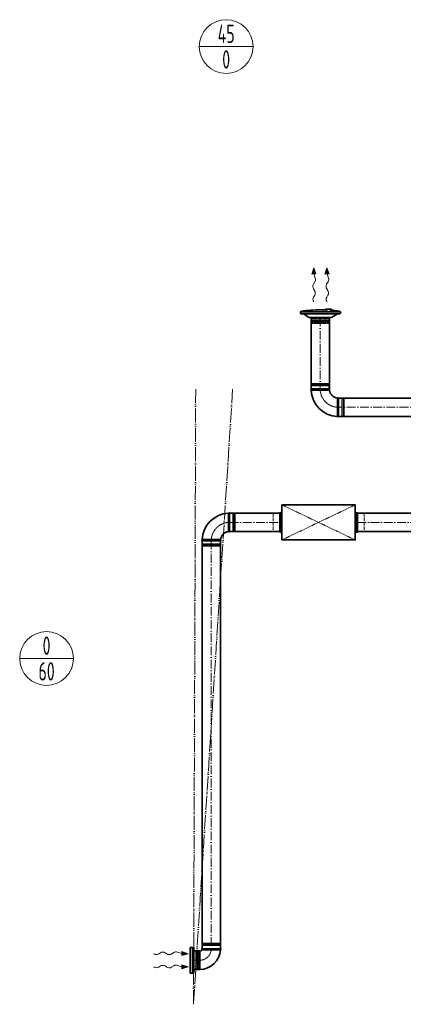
# Model space of a CAD drawing. Header units: millimetres. Extents: x -20688 to 44066, y -7315 to 67290.
# Tile 11 of 75: x 14404 to 17020, y -7315 to -603. Entities that reach past the tile are written whole.
import ezdxf
from ezdxf.enums import TextEntityAlignment as Align

# ---------------------------------------------------------------- set-up
doc = ezdxf.new("R2010")
doc.units = ezdxf.units.MM
for name, pattern in [('ACAD_ISO02W100', [15, 12, -3]), ('ACAD_ISO05W100', [33, 24, -3, 0, -3, 0, -3]), ('ACAD_ISO10W100', [18, 12, -3, 0, -3])]:
    doc.linetypes.add(name, pattern=pattern)
for name, color, linetype, lineweight in [('VZT_01 SUP (PŘÍVOD) - OBRYS', 5, 'Continuous', 35), ('VZT_02 SUP (PŘÍVOD) - OSA', 5, 'ACAD_ISO10W100', 5), ('VZT_05 ETA (ODVOD) - OBRYS', 6, 'Continuous', 35), ('VZT_06 ETA (ODVOD) - OSA', 6, 'ACAD_ISO10W100', 5), ('VZT_30 DISTRIBUČNÍ PRVKY - OBRYS', 1, 'Continuous', 35), ('VZT_33 DISTRIBUČNÍ PRVKY - SKRYTÉ', 8, 'ACAD_ISO02W100', 5), ('VZT_35 TLUMIČE HLUKU - OBRYS', 1, 'Continuous', 35), ('VZT_36 TLUMIČE HLUKU - OSA', 1, 'ACAD_ISO10W100', 5), ('VZT_37 TLUMIČE HLUKU - DETAIL', 8, 'ACAD_ISO02W100', 5), ('VZT_52 POPIS - DISTRIBUCE', 7, 'Continuous', 5), ('VZT_POŽADAVKY NA STAVBU - PODHLEDY', 4, 'ACAD_ISO05W100', 5)]:
    doc.layers.add(name, color=color, linetype=linetype, lineweight=lineweight)
for name, color, linetype, lineweight, plot in [('VZT_03 SUP (PŘÍVOD) - NETISK', 8, 'ACAD_ISO02W100', 5, False), ('VZT_07 ETA (ODVOD) - NETISK', 8, 'ACAD_ISO02W100', 5, False), ('VZT_34 DISTRIBUČNÍ PRVKY - NETISK', 8, 'ACAD_ISO02W100', 5, False), ('VZT_39 TLUMIČE HLUKU - NETISK', 8, 'ACAD_ISO02W100', 5, False)]:
    doc.layers.add(name, color=color, linetype=linetype, lineweight=lineweight, plot=plot)
doc.styles.add('JS', font='isocp.shx', dxfattribs={"width": 0.6, "height": 125})

msp = doc.modelspace()

# ---------------------------------------------------------------- linework, layer by layer
at = {"color": 0, "lineweight": 13}
for p, q in [((16409.4, -2293.4), (16396, -2336.6)), ((16396, -2336.6), (16409.9, -2336.4)), ((16423.9, -2336.2), (16409.4, -2293.4)), ((16423.9, -2336.2), (16409.9, -2336.4)), ((16409.9, -2336.4), (16419.7, -2365)), ((16499.4, -2293.4), (16486, -2336.6)), ((16486, -2336.6), (16499.9, -2336.4)), ((16513.9, -2336.2), (16499.4, -2293.4)), ((16513.9, -2336.2), (16499.9, -2336.4)), ((16499.9, -2336.4), (16509.7, -2365)), ((16417.4, -2390.4), (16407, -2407)), ((16507.4, -2390.4), (16497, -2407)), ((16407.4, -2437.9), (16415.4, -2449.9)), ((16415.8, -2480.8), (16407.6, -2493.8)), ((16497.4, -2437.9), (16505.4, -2449.9)), ((16505.8, -2480.8), (16497.6, -2493.8)), ((15364.8, -6963.2), (15351.9, -6971.4)), ((15407.7, -6971.6), (15395.8, -6963.6)), ((15455.2, -6961.6), (15438.7, -6972)), ((15509.3, -6969.1), (15480.6, -6959.3)), ((15509.1, -6983), (15509.3, -6969.1)), ((15552.3, -6969.6), (15509.1, -6983)), ((15509.5, -6955.1), (15509.3, -6969.1)), ((15509.5, -6955.1), (15552.3, -6969.6)), ((15509.5, -7045.1), (15509.3, -7059.1)), ((15509.5, -7045.1), (15552.3, -7059.6)), ((15364.8, -7053.2), (15351.9, -7061.4)), ((15407.7, -7061.6), (15395.8, -7053.6)), ((15455.2, -7051.6), (15438.7, -7062)), ((15509.3, -7059.1), (15480.6, -7049.3)), ((15509.1, -7073), (15509.3, -7059.1)), ((15552.3, -7059.6), (15509.1, -7073))]:
    msp.add_line(p, q, dxfattribs=at)
at = {"lineweight": 13}
for p, q in [((16407.5, -2523.9), (16409.4, -2527)), ((16497.5, -2523.9), (16499.4, -2527)), ((15321.7, -6971.5), (15318.6, -6969.6)), ((15321.7, -7061.5), (15318.6, -7059.6))]:
    msp.add_line(p, q, dxfattribs=at)
at = {"color": 8, "lineweight": 5}
msp.add_lwpolyline([(15590.7, -6953.6), (15590.7, -7075.6)], dxfattribs=at)
at = {"color": 0, "lineweight": 13}
for centre, start_param, end_param in [((16416.5, -2422.3), 0.766537, 2.375056), ((16407.9, -2375.1), 3.908129, 5.191299), ((16506.5, -2422.3), 0.766537, 2.375056), ((16497.9, -2375.1), 3.908129, 5.191299), ((16406.3, -2465.5), 3.908129, 5.516649), ((16496.3, -2465.5), 3.908129, 5.516649), ((16417.2, -2509.2), 0.766537, 2.320574), ((16507.2, -2509.2), 0.766537, 2.320574)]:
    msp.add_ellipse(centre, major_axis=(-0.3, 21.5), ratio=0.625, start_param=start_param, end_param=end_param, dxfattribs=at)
at = {"color": 0, "lineweight": 13, "extrusion": (0, 0, -1)}
for centre, start_param, end_param in [((15336.5, -6961.8), 0.766537, 2.320574), ((15380.2, -6972.7), 3.908129, 5.516649), ((15423.3, -6962.5), 0.766537, 2.375056), ((15470.6, -6971.1), 3.908129, 5.191299), ((15470.6, -7061.1), 3.908129, 5.191299), ((15336.5, -7051.8), 0.766537, 2.320574), ((15380.2, -7062.7), 3.908129, 5.516649), ((15423.3, -7052.5), 0.766537, 2.375056)]:
    msp.add_ellipse(centre, major_axis=(21.5, -0.3), ratio=0.625, start_param=start_param, end_param=end_param, dxfattribs=at)
at = {"color": 0, "lineweight": 13}
for points in [[(16423.9, -2336.2), (16396, -2336.6), (16409.4, -2293.4)], [(16513.9, -2336.2), (16486, -2336.6), (16499.4, -2293.4)], [(15509.5, -6955.1), (15509.1, -6983), (15552.3, -6969.6)], [(15509.5, -7045.1), (15509.1, -7073), (15552.3, -7059.6)]]:
    msp.add_solid(points, dxfattribs=at)
at = {"layer": 'VZT_01 SUP (PŘÍVOD) - OBRYS'}
for p, q in [((16515.6, -3120.2), (16390.6, -3120.2)), ((16578.1, -3307.7), (16578.1, -3182.7))]:
    msp.add_line(p, q, dxfattribs=at)
for points in [[(16390.6, -3120.2), (16390.6, -2633.1)], [(16515.6, -3120.2), (16515.6, -2633.1)], [(16578.1, -3182.7), (17415.5, -3182.7)], [(16578.1, -3307.7), (17415.5, -3307.7)]]:
    msp.add_lwpolyline(points, dxfattribs=at)
for centre, radius, start, end in [((16392.3, -3124.1), 4.17, 113.46783, 248.89285), ((16578.1, -3120.2), 187.5, 182.36067, 267.63933), ((16514, -3124.1), 4.17, 300.29808, 66.53217), ((16578.1, -3120.2), 62.5, 186.83025, 263.16975), ((16574.3, -3184.4), 4.17, 23.46783, 149.70192), ((16574.3, -3306.1), 4.17, 201.10715, 336.53217)]:
    msp.add_arc(centre, radius, start, end, dxfattribs=at)
for points, knots in [([(16516.1, -3127.7), (16516.1, -3127.7), (16514.5, -3127.7), (16508.4, -3127.7), (16503.9, -3127.7), (16492.5, -3127.8), (16485.7, -3127.8), (16470.7, -3127.8), (16462.6, -3127.9), (16446.3, -3127.9), (16438.1, -3127.9), (16422.9, -3127.9), (16416, -3127.9), (16404.2, -3127.9), (16399.5, -3127.9), (16392.9, -3127.9), (16391.1, -3127.9), (16390.8, -3127.9), (16390.8, -3127.9), (16390.8, -3127.9)], [0, 0, 0, 0, 24.235852, 24.235852, 48.531845, 48.531845, 73.024415, 73.024415, 97.570898, 97.570898, 122.078339, 122.078339, 146.53579, 146.53579, 170.957495, 170.957495, 195.359468, 195.359468, 197.168246, 197.168246, 197.168246, 197.168246]), ([(16570.7, -3182.3), (16570.7, -3182.3), (16570.7, -3182.3), (16570.7, -3182.6), (16570.7, -3183), (16570.7, -3184), (16570.7, -3184.8), (16570.7, -3188), (16570.6, -3191.1), (16570.6, -3200), (16570.6, -3206.2), (16570.5, -3220.3), (16570.5, -3228.1), (16570.5, -3244.3), (16570.5, -3252.6), (16570.4, -3268.4), (16570.4, -3275.9), (16570.4, -3289.1), (16570.4, -3294.7), (16570.4, -3301.6), (16570.4, -3303.8), (16570.4, -3306.8), (16570.4, -3307.6), (16570.4, -3307.6)], [197.067977, 197.067977, 197.067977, 197.067977, 201.792196, 201.792196, 209.190204, 209.190204, 218.040239, 218.040239, 237.760854, 237.760854, 262.206108, 262.206108, 286.831239, 286.831239, 311.323072, 311.323072, 335.946087, 335.946087, 360.704397, 360.704397, 377.088273, 377.088273, 394.105327, 394.105327, 394.105327, 394.105327])]:
    msp.add_open_spline(points, degree=3, knots=knots, dxfattribs=at)
at = {"layer": 'VZT_02 SUP (PŘÍVOD) - OSA', "ltscale": 5}
for points in [[(16453.1, -2633.1), (16453.1, -3120.2)], [(17415.5, -3245.2), (16578.1, -3245.2)]]:
    msp.add_lwpolyline(points, dxfattribs=at)
at = {"layer": 'VZT_02 SUP (PŘÍVOD) - OSA', "ltscale": 0.3}
msp.add_lwpolyline([(16453.1, -3120.2), (16453.1, -3120.2, 0.414214), (16578.1, -3245.2), (16578.1, -3245.2)], format="xyb", dxfattribs=at)
at = {"layer": 'VZT_03 SUP (PŘÍVOD) - NETISK', "ltscale": 0.4}
for p, q in [((16514.1, -3086.7), (16392.1, -3086.7)), ((16392.1, -3087.2), (16392.1, -3086.7)), ((16514.1, -3087.2), (16392.1, -3087.2)), ((16513.1, -3082.2), (16393.1, -3082.2)), ((16393.1, -3086.2), (16393.1, -3082.2)), ((16513.1, -3086.2), (16393.1, -3086.2)), ((16394.1, -3086.7), (16394.1, -3086.2)), ((16394.1, -3094.2), (16394.1, -3087.2)), ((16512.1, -3086.7), (16512.1, -3086.2)), ((16512.1, -3094.2), (16512.1, -3087.2)), ((16513.1, -3086.2), (16513.1, -3082.2)), ((16514.1, -3087.2), (16514.1, -3086.7)), ((16514.1, -3094.2), (16392.1, -3094.2)), ((16392.1, -3094.7), (16392.1, -3094.2)), ((16514.1, -3094.7), (16392.1, -3094.7)), ((16513.1, -3098.2), (16393.1, -3098.2)), ((16393.1, -3120.2), (16393.1, -3098.2)), ((16394.1, -3098.2), (16394.1, -3094.7)), ((16512.1, -3098.2), (16512.1, -3094.7)), ((16513.1, -3120.2), (16513.1, -3098.2)), ((16514.1, -3094.7), (16514.1, -3094.2)), ((16578.1, -3185.2), (16600.1, -3185.2)), ((16600.1, -3305.2), (16600.1, -3185.2)), ((16600.1, -3186.2), (16603.6, -3186.2)), ((16603.6, -3306.2), (16603.6, -3184.2)), ((16603.6, -3184.2), (16604.1, -3184.2)), ((16604.1, -3306.2), (16604.1, -3184.2)), ((16604.1, -3186.2), (16611.1, -3186.2)), ((16611.1, -3306.2), (16611.1, -3184.2)), ((16611.1, -3184.2), (16611.6, -3184.2)), ((16611.6, -3306.2), (16611.6, -3184.2)), ((16611.6, -3186.2), (16612.1, -3186.2)), ((16612.1, -3305.2), (16612.1, -3185.2)), ((16612.1, -3185.2), (16616.1, -3185.2)), ((16616.1, -3305.2), (16616.1, -3185.2)), ((16578.1, -3305.2), (16600.1, -3305.2)), ((16600.1, -3304.2), (16603.6, -3304.2)), ((16603.6, -3306.2), (16604.1, -3306.2)), ((16604.1, -3304.2), (16611.1, -3304.2)), ((16611.1, -3306.2), (16611.6, -3306.2)), ((16611.6, -3304.2), (16612.1, -3304.2)), ((16612.1, -3305.2), (16616.1, -3305.2))]:
    msp.add_line(p, q, dxfattribs=at)
at = {"layer": 'VZT_05 ETA (ODVOD) - OBRYS'}
for p, q in [((15835.5, -3967.2), (15835.5, -4092.2)), ((15773, -4154.7), (15648, -4154.7)), ((15590.7, -7078.1), (15590.7, -6951.1)), ((15630.7, -6951.1), (15590.7, -6951.1)), ((15631.7, -7077.1), (15631.7, -6952.1)), ((15648.2, -6935.6), (15773.2, -6935.6)), ((15630.7, -7078.1), (15590.7, -7078.1))]:
    msp.add_line(p, q, dxfattribs=at)
for points in [[(16177.1, -3967.2), (15835.5, -3967.2)], [(18301, -3967.2), (16707.1, -3967.2)], [(16177.1, -4092.2), (15835.5, -4092.2)], [(18301, -4092.2), (16707.1, -4092.2)], [(15648.2, -6935.6), (15648.2, -4154.7)], [(15773.2, -6935.6), (15773.2, -4154.7)]]:
    msp.add_lwpolyline(points, dxfattribs=at)
for centre, radius, start, end in [((15835.5, -4154.7), 187.5, 92.36067, 177.63933), ((15831.6, -3968.8), 4.17, 23.46783, 158.89285), ((15835.5, -4154.7), 62.5, 96.83025, 173.16975), ((15831.6, -4090.5), 4.17, 210.29808, 336.53217), ((15649.6, -4150.8), 4.17, 111.10715, 246.53217), ((15771.3, -4150.8), 4.17, 293.46783, 59.70192), ((15630.7, -6952.1), 1, 0, 90), ((15631.7, -6935.6), 16.5, 270, 336.19069), ((15631.7, -6935.6), 141.5, 270, 356.86312), ((15649.9, -6939.5), 4.17, 113.46783, 222.72286), ((15771.5, -6939.5), 4.17, 290.33094, 66.53217), ((15630.7, -7077.1), 1, 270, 0)]:
    msp.add_arc(centre, radius, start, end, dxfattribs=at)
for points, knots in [([(15828, -4092.6), (15828, -4092.6), (15828, -4092.5), (15828, -4092.2), (15828, -4091.9), (15828, -4090.8), (15828, -4090.1), (15828, -4086.9), (15828, -4083.8), (15827.9, -4074.8), (15827.9, -4068.7), (15827.8, -4054.6), (15827.8, -4046.7), (15827.8, -4030.5), (15827.8, -4022.3), (15827.8, -4006.4), (15827.8, -3999), (15827.7, -3985.8), (15827.7, -3980.2), (15827.7, -3973.2), (15827.7, -3971.1), (15827.7, -3968.1), (15827.7, -3967.3), (15827.7, -3967.3)], [197.067977, 197.067977, 197.067977, 197.067977, 201.792196, 201.792196, 209.190204, 209.190204, 218.040239, 218.040239, 237.760854, 237.760854, 262.206108, 262.206108, 286.831239, 286.831239, 311.323072, 311.323072, 335.946087, 335.946087, 360.704397, 360.704397, 377.088273, 377.088273, 394.105327, 394.105327, 394.105327, 394.105327]), ([(15773.4, -4147.2), (15773.4, -4147.2), (15771.8, -4147.2), (15765.7, -4147.2), (15761.2, -4147.1), (15749.8, -4147.1), (15743, -4147.1), (15728, -4147), (15719.9, -4147), (15703.6, -4147), (15695.5, -4147), (15680.3, -4147), (15673.3, -4146.9), (15661.5, -4146.9), (15656.8, -4146.9), (15650.2, -4146.9), (15648.4, -4146.9), (15648.1, -4146.9), (15648.1, -4146.9), (15648.1, -4146.9)], [0, 0, 0, 0, 24.235852, 24.235852, 48.531845, 48.531845, 73.024415, 73.024415, 97.570898, 97.570898, 122.078339, 122.078339, 146.53579, 146.53579, 170.957495, 170.957495, 195.359468, 195.359468, 197.168246, 197.168246, 197.168246, 197.168246]), ([(15646.8, -6942.3), (15646.8, -6942.3), (15647.2, -6942.3), (15649.3, -6942.5), (15651.5, -6942.6), (15657.7, -6942.8), (15661.6, -6942.9), (15672.4, -6943.1), (15679.7, -6943.2), (15695.4, -6943.3), (15703.7, -6943.3), (15720.3, -6943.3), (15728.4, -6943.3), (15743.3, -6943.4), (15750.1, -6943.4), (15761.3, -6943.4), (15765.7, -6943.4), (15771.5, -6943.4), (15773, -6943.4), (15773, -6943.4)], [197.702813, 197.702813, 197.702813, 197.702813, 209.733369, 209.733369, 228.63381, 228.63381, 247.962689, 247.962689, 273.396832, 273.396832, 298.447199, 298.447199, 323.101867, 323.101867, 347.591906, 347.591906, 372.010558, 372.010558, 395.3015, 395.3015, 395.3015, 395.3015])]:
    msp.add_open_spline(points, degree=3, knots=knots, dxfattribs=at)
at = {"layer": 'VZT_06 ETA (ODVOD) - OSA', "ltscale": 0.3}
for points in [[(15710.5, -4154.7), (15710.5, -4154.7, -0.414214), (15835.5, -4029.7), (15835.5, -4029.7)], [(15590.7, -7014.6), (15631.7, -7014.6, 0.414214), (15710.7, -6935.6), (15710.7, -6935.6)]]:
    msp.add_lwpolyline(points, format="xyb", dxfattribs=at)
at = {"layer": 'VZT_06 ETA (ODVOD) - OSA', "ltscale": 5}
for points in [[(15835.5, -4029.7), (16177.1, -4029.7)], [(16707.1, -4029.7), (18301, -4029.7)], [(15710.7, -4154.7), (15710.7, -6935.6)]]:
    msp.add_lwpolyline(points, dxfattribs=at)
at = {"layer": 'VZT_07 ETA (ODVOD) - NETISK', "ltscale": 0.4}
for p, q in [((15835.5, -3969.7), (15857.5, -3969.7)), ((15857.5, -3969.7), (15857.5, -4089.7)), ((15857.5, -3970.7), (15861, -3970.7)), ((15861, -3968.7), (15861, -4090.7)), ((15861, -3968.7), (15861.5, -3968.7)), ((15861.5, -3968.7), (15861.5, -4090.7)), ((15861.5, -3970.7), (15868.5, -3970.7)), ((15868.5, -3968.7), (15868.5, -4090.7)), ((15868.5, -3968.7), (15869, -3968.7)), ((15869, -3968.7), (15869, -4090.7)), ((15869, -3970.7), (15869.5, -3970.7)), ((15869.5, -3969.7), (15869.5, -4089.7)), ((15869.5, -3969.7), (15873.5, -3969.7)), ((15873.5, -3969.7), (15873.5, -4089.7)), ((15835.5, -4089.7), (15857.5, -4089.7)), ((15857.5, -4088.7), (15861, -4088.7)), ((15861, -4090.7), (15861.5, -4090.7)), ((15861.5, -4088.7), (15868.5, -4088.7)), ((15868.5, -4090.7), (15869, -4090.7)), ((15869, -4088.7), (15869.5, -4088.7)), ((15869.5, -4089.7), (15873.5, -4089.7)), ((15650.5, -4154.7), (15650.5, -4176.7)), ((15770.5, -4154.7), (15770.5, -4176.7)), ((15771.5, -4180.2), (15649.5, -4180.2)), ((15649.5, -4180.2), (15649.5, -4180.7)), ((15771.5, -4180.7), (15649.5, -4180.7)), ((15771.5, -4187.7), (15649.5, -4187.7)), ((15649.5, -4187.7), (15649.5, -4188.2)), ((15771.5, -4188.2), (15649.5, -4188.2)), ((15770.5, -4176.7), (15650.5, -4176.7)), ((15770.5, -4188.7), (15650.5, -4188.7)), ((15650.5, -4188.7), (15650.5, -4192.7)), ((15770.5, -4192.7), (15650.5, -4192.7)), ((15651.5, -4176.7), (15651.5, -4180.2)), ((15651.5, -4180.7), (15651.5, -4187.7)), ((15651.5, -4188.2), (15651.5, -4188.7)), ((15769.5, -4176.7), (15769.5, -4180.2)), ((15769.5, -4180.7), (15769.5, -4187.7)), ((15769.5, -4188.2), (15769.5, -4188.7)), ((15770.5, -4188.7), (15770.5, -4192.7)), ((15771.5, -4180.2), (15771.5, -4180.7)), ((15771.5, -4187.7), (15771.5, -4188.2)), ((15649.7, -6902.1), (15771.7, -6902.1)), ((15649.7, -6902.6), (15649.7, -6902.1)), ((15649.7, -6902.6), (15771.7, -6902.6)), ((15649.7, -6909.6), (15771.7, -6909.6)), ((15649.7, -6910.1), (15649.7, -6909.6)), ((15649.7, -6910.1), (15771.7, -6910.1)), ((15650.7, -6897.6), (15770.7, -6897.6)), ((15650.7, -6901.6), (15650.7, -6897.6)), ((15650.7, -6901.6), (15770.7, -6901.6)), ((15651.7, -6902.1), (15651.7, -6901.6)), ((15651.7, -6909.6), (15651.7, -6902.6)), ((15651.7, -6913.6), (15651.7, -6910.1)), ((15769.7, -6902.1), (15769.7, -6901.6)), ((15769.7, -6909.6), (15769.7, -6902.6)), ((15769.7, -6913.6), (15769.7, -6910.1)), ((15770.7, -6901.6), (15770.7, -6897.6)), ((15771.7, -6902.6), (15771.7, -6902.1)), ((15771.7, -6910.1), (15771.7, -6909.6)), ((15650.7, -6913.6), (15770.7, -6913.6)), ((15650.7, -6935.6), (15650.7, -6913.6)), ((15770.7, -6935.6), (15770.7, -6913.6))]:
    msp.add_line(p, q, dxfattribs=at)
at = {"layer": 'VZT_30 DISTRIBUČNÍ PRVKY - OBRYS'}
for points in [[(16317.9, -2594.1), (16590.9, -2594.1), (16590.9, -2603.2, -0.414214), (16587, -2607.1), (16321.7, -2607.1, -0.414214), (16317.9, -2603.2), (16317.9, -2594.1)], [(16454.4, -2581.1, 0.0327), (16325.8, -2589.6), (16322.8, -2590.1, 0.36397), (16320.4, -2593.1), (16320.4, -2594.1)], [(16570.5, -2607.1), (16530.1, -2632.5, -0.141374), (16528, -2633.1), (16380.7, -2633.1, -0.141374), (16378.6, -2632.5), (16338.3, -2607.1)], [(16454.4, -2581.1, -0.010645), (16496.3, -2582, -0.010645)], [(16523.6, -2594.1), (16523.6, -2581.7, -0.267949), (16523.8, -2581.3), (16529.6, -2578, 0.267949), (16529.8, -2577.6), (16529.8, -2576.9), (16490.1, -2576.9), (16490.1, -2577.6, 0.267949), (16490.4, -2578), (16496.1, -2581.3, -0.267949), (16496.3, -2581.7), (16496.3, -2594.1)], [(16523.6, -2583.6, -0.015115), (16582.9, -2589.6), (16585.9, -2590.1, -0.36397), (16588.4, -2593.1), (16588.4, -2594.1)]]:
    msp.add_lwpolyline(points, format="xyb", dxfattribs=at)
msp.add_lwpolyline([(15565.7, -6927.1), (15565.7, -7102.1), (15590.7, -7102.1), (15590.7, -6927.1)], close=True, dxfattribs=at)
msp.add_lwpolyline([(15582.8, -7102.1), (15582.8, -6927.1)], dxfattribs=at)
at = {"layer": 'VZT_33 DISTRIBUČNÍ PRVKY - SKRYTÉ'}
for points in [[(15590.7, -6953.6), (15605.7, -6953.6), (15605.7, -7075.6), (15590.7, -7075.6)], [(15613.6, -6954.6), (15613.6, -7014.6)], [(15616.2, -6956.6), (15616.2, -7014.6)], [(15619.9, -6958.2), (15619.9, -7014.6)], [(15631.5, -6957.5), (15631.5, -7014.6)], [(15631.7, -6958.4), (15635.7, -6957), (15635.7, -7014.6)], [(15613.6, -7074.6), (15613.6, -7014.6)], [(15616.2, -7072.7), (15616.2, -7014.6)], [(15619.9, -7071), (15619.9, -7014.6)], [(15631.5, -7071.8), (15631.5, -7014.6)], [(15631.7, -7070.9), (15635.7, -7072.3), (15635.7, -7014.6)]]:
    msp.add_lwpolyline(points, dxfattribs=at)
for points in [[(15605.7, -6954.6), (15613.6, -6954.6, -0.291473), (15616, -6956.2, -0.291473)], [(15625.6, -6950), (15624.1, -6956, 0.058981), (15624.1, -6956.6), (15624.1, -7014.6)], [(15625.6, -6950), (15627, -6955.8, -0.060863), (15627.1, -6956.4), (15627.1, -7014.6)], [(15625.6, -7079.3), (15624.1, -7073.3, -0.058981), (15624.1, -7072.7), (15624.1, -7014.6)], [(15625.6, -7079.3), (15627, -7073.5, 0.060863), (15627.1, -7072.9), (15627.1, -7014.6)], [(15605.7, -7074.6), (15613.6, -7074.6, 0.291473), (15616, -7073.1, 0.291473)]]:
    msp.add_lwpolyline(points, format="xyb", dxfattribs=at)
for centre, radius, start, end in [((15619.4, -6954.4), 3.88, 207.49932, 276.67353), ((15626.3, -6966.5), 10.5, 59.71757, 127.83784), ((15619.4, -7074.9), 3.88, 83.32647, 152.50068), ((15626.3, -7062.8), 10.5, 232.16216, 300.28243)]:
    msp.add_arc(centre, radius, start, end, dxfattribs=at)
at = {"layer": 'VZT_34 DISTRIBUČNÍ PRVKY - NETISK'}
for points in [[(16389.7, -2663), (16395.7, -2661.5, -0.058981), (16396.3, -2661.5), (16454.4, -2661.5)], [(16389.7, -2663), (16395.5, -2664.4, 0.060863), (16396.1, -2664.5), (16454.4, -2664.5)], [(16394.4, -2643.1), (16394.4, -2650.9, 0.291473), (16395.9, -2653.4, 0.291473)], [(16519.1, -2663), (16513.2, -2661.5, 0.058981), (16512.6, -2661.5), (16454.4, -2661.5)], [(16519.1, -2663), (16513.4, -2664.4, -0.060863), (16512.8, -2664.5), (16454.4, -2664.5)], [(16514.5, -2643.1), (16514.5, -2650.9, -0.291473), (16513, -2653.4, -0.291473)]]:
    msp.add_lwpolyline(points, format="xyb", dxfattribs=at)
for points in [[(16393.4, -2633.1), (16393.4, -2643.1), (16515.4, -2643.1), (16515.4, -2633.1)], [(16393.4, -2633.1), (16515.4, -2633.1)], [(16394.4, -2650.9), (16454.4, -2650.9)], [(16396.3, -2653.6), (16454.4, -2653.6)], [(16398.1, -2669.1), (16396.7, -2673.1), (16454.4, -2673.1)], [(16397.2, -2668.9), (16454.4, -2668.9)], [(16398, -2657.2), (16454.4, -2657.2)], [(16514.5, -2650.9), (16454.4, -2650.9)], [(16512.6, -2653.6), (16454.4, -2653.6)], [(16510.9, -2657.2), (16454.4, -2657.2)], [(16511.7, -2668.9), (16454.4, -2668.9)], [(16510.7, -2669.1), (16512.2, -2673.1), (16454.4, -2673.1)]]:
    msp.add_lwpolyline(points, dxfattribs=at)
for centre, radius, start, end in [((16406.2, -2663.7), 10.5, 142.16216, 210.28243), ((16394.1, -2656.8), 3.88, 353.32647, 62.50068), ((16514.8, -2656.8), 3.88, 117.49932, 186.67353), ((16502.7, -2663.7), 10.5, 329.71757, 37.83784)]:
    msp.add_arc(centre, radius, start, end, dxfattribs=at)
at = {"layer": 'VZT_35 TLUMIČE HLUKU - OBRYS'}
for p, q in [((16177.1, -3967.2), (16177.1, -4092.2)), ((16707.1, -3967.2), (16707.1, -4092.2))]:
    msp.add_line(p, q, dxfattribs=at)
msp.add_lwpolyline([(16192.1, -4149.2), (16692.1, -4149.2), (16692.1, -3910.2), (16192.1, -3910.2)], close=True, dxfattribs=at)
for points in [[(16186.1, -3967.2), (16186.1, -4092.2)], [(16186.1, -3967.2), (16192.1, -3967.2)], [(16698.1, -3967.2), (16692.1, -3967.2)], [(16698.1, -3967.2), (16698.1, -4092.2)], [(16186.1, -4092.2), (16192.1, -4092.2)], [(16698.1, -4092.2), (16692.1, -4092.2)]]:
    msp.add_lwpolyline(points, dxfattribs=at)
for centre, start, end in [((16181.6, -3967.2), 0, 180), ((16702.6, -3967.2), 0, 180), ((16181.6, -4092.2), 180, 0), ((16702.6, -4092.2), 180, 0)]:
    msp.add_arc(centre, 4.5, start, end, dxfattribs=at)
at = {"layer": 'VZT_36 TLUMIČE HLUKU - OSA', "ltscale": 5}
for points in [[(16177.1, -4029.7), (16192.1, -4029.7)], [(16707.1, -4029.7), (16692.1, -4029.7)]]:
    msp.add_lwpolyline(points, dxfattribs=at)
at = {"layer": 'VZT_37 TLUMIČE HLUKU - DETAIL', "lineweight": 5}
for points in [[(16192.1, -4149.2), (16692.1, -3910.2)], [(16692.1, -4149.2), (16192.1, -3910.2)]]:
    msp.add_lwpolyline(points, dxfattribs=at)
at = {"layer": 'VZT_39 TLUMIČE HLUKU - NETISK', "ltscale": 2}
for points in [[(16177.1, -3967.2), (16132.1, -3967.2), (16132.1, -4092.2), (16177.1, -4092.2)], [(16707.1, -3967.2), (16752.1, -3967.2), (16752.1, -4092.2), (16707.1, -4092.2)]]:
    msp.add_lwpolyline(points, dxfattribs=at)
at = {"layer": 'VZT_52 POPIS - DISTRIBUCE'}
for p, q in [((15628.8, -786.5), (15995.6, -786.5)), ((14404.1, -4957.7), (14770.9, -4957.7))]:
    msp.add_line(p, q, dxfattribs=at)
for centre in [(15812.2, -786.5), (14587.5, -4957.7)]:
    msp.add_circle(centre, 183.4, dxfattribs=at)
at = {"layer": 'VZT_POŽADAVKY NA STAVBU - PODHLEDY', "ltscale": 4}
for p, q in [((15589.4, -7314.7), (15604.3, -3121.5)), ((15856.2, -3122), (15589.4, -7314.7))]:
    msp.add_line(p, q, dxfattribs=at)

# ---------------------------------------------------------------- texts
at = {"layer": 'VZT_52 POPIS - DISTRIBUCE', "ltscale": 50, "style": 'JS', "width": 0.7}
for s, p in [('45', (15812.2, -699)), ('0', (15812.2, -874)), ('0', (14587.5, -4870.2)), ('60', (14587.5, -5045.2))]:
    msp.add_text(s, height=125, dxfattribs=at).set_placement(p, align=Align.MIDDLE_CENTER)

doc.saveas('drawing.dxf')
